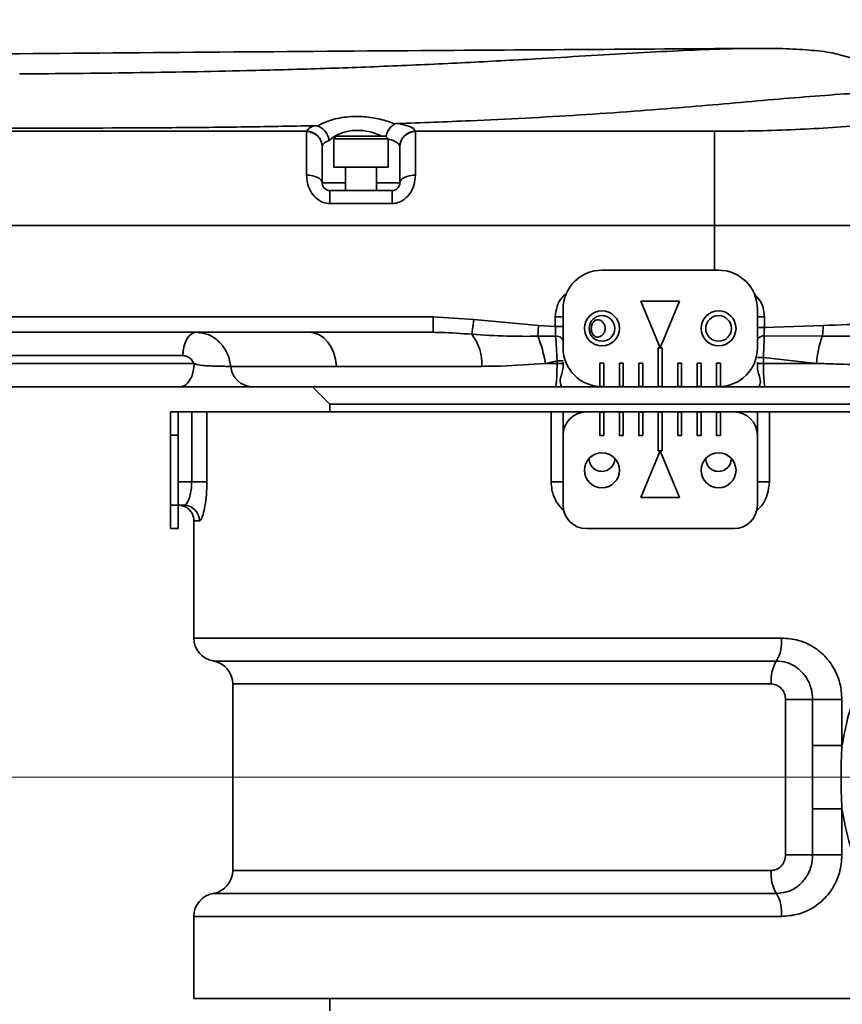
# Model space of a CAD drawing. Header units: millimetres. Extents: x 6316 to 18291, y -19059 to -9021.
# Tile 34 of 146: x 11579 to 11685, y -15838 to -15711. Entities that reach past the tile are written whole.
import ezdxf

# ---------------------------------------------------------------- set-up
doc = ezdxf.new("R2010")
doc.units = ezdxf.units.MM
doc.header["$LTSCALE"] = 10
doc.header["$PDSIZE"] = -1
doc.linetypes.add('CENTER', pattern=[50.8, 31.75, -6.35, 6.35, -6.35])
doc.layers.get('Defpoints').update_dxf_attribs({"true_color": 0x5e5e5e})
doc.layers.add('中心线层', color=1, linetype='CENTER')
doc.dimstyles.new('ISO-25', dxfattribs={"dimscale": 20, "dimtxt": 4, "dimasz": 3.05, "dimexe": 3, "dimexo": 0.625, "dimtad": 1, "dimdec": 0, "dimtxsty": 'Standard', "dimcen": 2.5, "dimclrd": 1, "dimclre": 1, "dimclrt": 4, "dimadec": 1, "dimazin": 2, "dimtfac": 1, "dimtdec": 0, "dimtmove": 0, "dimatfit": 0, "dimfxl": 1, "dimarcsym": 0})

# ---------------------------------------------------------------- blocks, each defined once
blk = doc.blocks.new('*D144')
at = {"layer": 'Defpoints', "color": 0, "linetype": 'ByBlock', "lineweight": 20, "transparency": 16777216}
for p in [(12383.33, -15287.41), (10584.24, -15808.37)]:
    blk.add_point(p, dxfattribs=at)
at = {"layer": '中心线层', "color": 1, "linetype": 'ByBlock', "lineweight": -2, "transparency": 16777216}
blk.add_line((10584.24, -15808.37), (12324.74, -15304.37), dxfattribs=at)
at = {"layer": '中心线层', "color": 1, "linetype": 'ByBlock', "lineweight": 20, "transparency": 16777216}
blk.add_solid([(12321.91, -15294.61), (12327.57, -15314.14), (12383.33, -15287.41)], dxfattribs=at)
at = {"layer": '中心线层', "color": 4, "linetype": 'ByBlock', "lineweight": 20, "transparency": 16777216, "insert": (11439.89, -15505.95), "char_height": 80, "attachment_point": 5, "rotation": 16.1496}
blk.add_mtext('R1873', dxfattribs=at)

msp = doc.modelspace()

# ---------------------------------------------------------------- linework, layer by layer
at = {"color": 7, "linetype": 'Continuous', "lineweight": 35}
for p, q in [((11521.74, -15725.25), (11615.74, -15725.25)), ((11578.84, -15724.85), (11572.81, -15724.85)), ((11619.59, -15725.88), (11619.24, -15726.23)), ((11619.59, -15725.88), (11625.89, -15725.88)), ((11626.24, -15726.23), (11625.89, -15725.88)), ((11629.74, -15725.25), (11668.24, -15725.25)), ((11617.74, -15727.21), (11617.74, -15727.24)), ((11617.74, -15731.88), (11617.74, -15727.24)), ((11619.24, -15726.23), (11619.24, -15729.88)), ((11619.24, -15726.23), (11619.24, -15726.23)), ((11626.24, -15726.23), (11619.24, -15726.23)), ((11626.24, -15729.88), (11626.24, -15726.23)), ((11627.74, -15727.24), (11627.74, -15727.21)), ((11627.74, -15731.88), (11627.74, -15727.24)), ((11619.24, -15729.88), (11619.24, -15729.88)), ((11626.24, -15729.88), (11619.24, -15729.88)), ((11620.74, -15729.88), (11620.74, -15732.88)), ((11624.74, -15732.88), (11624.74, -15729.88)), ((11617.74, -15731.88), (11620.74, -15731.88)), ((11624.74, -15731.88), (11627.74, -15731.88)), ((11618.74, -15732.88), (11626.74, -15732.88)), ((11626.74, -15734.55), (11618.74, -15734.55)), ((11180.74, -15737.38), (11668.24, -15737.38)), ((11320.24, -15737.38), (11668.24, -15737.38)), ((11668.24, -15743.12), (11668.24, -15737.38)), ((11668.74, -15743.12), (11653.74, -15743.12)), ((11663.73, -15747.1), (11658.76, -15747.1)), ((11658.76, -15747.1), (11661.24, -15753.1)), ((11661.24, -15753.1), (11663.73, -15747.1)), ((11648.74, -15748.12), (11648.74, -15753.12)), ((11673.74, -15753.12), (11673.74, -15748.12)), ((11555.25, -15749.12), (11632.04, -15749.12)), ((11632.04, -15751.12), (11632.04, -15749.12)), ((11632.04, -15749.12), (11637.24, -15749.47)), ((11637, -15751.37), (11637.24, -15749.47)), ((11637.24, -15749.47), (11645.58, -15750.24)), ((11647.74, -15749.12), (11648.74, -15749.12)), ((11647.74, -15750.38), (11647.74, -15749.12)), ((11674.64, -15749.12), (11673.74, -15749.12)), ((11674.64, -15749.12), (11674.64, -15750.48)), ((11632.04, -15751.12), (11557.09, -15751.12)), ((11645.49, -15751.63), (11645.58, -15750.24)), ((11645.58, -15750.24), (11647.74, -15750.38)), ((11647.74, -15750.38), (11648.74, -15750.38)), ((11674.64, -15750.48), (11673.74, -15750.48)), ((11674.64, -15750.48), (11682.19, -15750.23)), ((11647.78, -15751.6), (11645.49, -15751.63)), ((11682.09, -15751.63), (11674.63, -15751.57)), ((11661.49, -15753.11), (11660.99, -15753.11)), ((11660.99, -15753.11), (11660.99, -15758.11)), ((11661.49, -15758.11), (11661.49, -15753.11)), ((11550.56, -15755.12), (11601.26, -15755.12)), ((11599.82, -15754.12), (11568.68, -15754.12)), ((11647.97, -15754.8), (11646.48, -15755.12)), ((11646.48, -15755.12), (11647.97, -15755.12)), ((11647.97, -15754.8), (11648.74, -15754.8)), ((11647.97, -15755.12), (11647.97, -15754.8)), ((11647.97, -15755.12), (11648.74, -15755.12)), ((11648.74, -15755.68), (11648.74, -15754.95)), ((11648.74, -15755.12), (11648.74, -15755.68)), ((11653.49, -15755.11), (11653.49, -15758.11)), ((11653.99, -15755.11), (11653.49, -15755.11)), ((11653.99, -15758.11), (11653.99, -15755.11)), ((11656.49, -15755.11), (11655.99, -15755.11)), ((11655.99, -15755.11), (11655.99, -15758.11)), ((11656.49, -15758.11), (11656.49, -15755.11)), ((11658.99, -15755.11), (11658.49, -15755.11)), ((11658.49, -15755.11), (11658.49, -15758.11)), ((11658.99, -15758.11), (11658.99, -15755.11)), ((11663.49, -15755.11), (11663.49, -15758.11)), ((11663.99, -15755.11), (11663.49, -15755.11)), ((11663.99, -15758.11), (11663.99, -15755.11)), ((11666.49, -15755.11), (11665.99, -15755.11)), ((11665.99, -15755.11), (11665.99, -15758.11)), ((11666.49, -15758.11), (11666.49, -15755.11)), ((11668.49, -15755.11), (11668.49, -15758.11)), ((11668.99, -15755.11), (11668.49, -15755.11)), ((11668.99, -15758.11), (11668.99, -15755.11)), ((11674.52, -15754.35), (11673.74, -15754.35)), ((11673.74, -15754.95), (11673.74, -15755.68)), ((11674.52, -15755.12), (11673.74, -15755.12)), ((11673.74, -15755.68), (11673.74, -15755.12)), ((11681.35, -15755.12), (11674.52, -15754.35)), ((11674.52, -15754.35), (11674.52, -15755.12)), ((11674.52, -15755.12), (11681.35, -15755.12)), ((11619.6, -15755.5), (11605.97, -15755.5)), ((11638.31, -15755.5), (11619.6, -15755.5)), ((11599.49, -15758.12), (11548.79, -15758.12)), ((11647.74, -15758.12), (11608.72, -15758.12)), ((11616.49, -15758.12), (11618.74, -15760.38)), ((11653.74, -15758.12), (11648.53, -15758.12)), ((11653.49, -15758.11), (11653.99, -15758.11)), ((11653.74, -15758.12), (11668.74, -15758.12)), ((11655.99, -15758.11), (11656.49, -15758.11)), ((11658.49, -15758.11), (11658.99, -15758.11)), ((11660.99, -15758.11), (11661.49, -15758.11)), ((11663.49, -15758.11), (11663.99, -15758.11)), ((11665.99, -15758.11), (11666.49, -15758.11)), ((11668.49, -15758.11), (11668.99, -15758.11)), ((11673.96, -15758.12), (11668.74, -15758.12)), ((11718.24, -15758.12), (11674.74, -15758.12)), ((11598.24, -15764.37), (11598.24, -15761.37)), ((11598.24, -15761.37), (11599.24, -15761.37)), ((11599.24, -15770.37), (11599.24, -15761.37)), ((11600.96, -15761.37), (11599.24, -15761.37)), ((11600.96, -15770.37), (11600.96, -15761.37)), ((11600.96, -15761.37), (11602.91, -15761.37)), ((11602.91, -15761.37), (11602.91, -15770.37)), ((11647.21, -15761.37), (11602.91, -15761.37)), ((11618.74, -15760.38), (11618.74, -15761.37)), ((11703.74, -15760.38), (11618.74, -15760.38)), ((11647.21, -15770.37), (11647.21, -15761.37)), ((11647.21, -15761.37), (11648.74, -15761.37)), ((11648.74, -15761.37), (11648.74, -15764.37)), ((11651.74, -15761.37), (11648.74, -15761.37)), ((11670.74, -15761.37), (11651.74, -15761.37)), ((11653.49, -15761.38), (11653.49, -15764.38)), ((11653.99, -15761.38), (11653.49, -15761.38)), ((11653.99, -15764.38), (11653.99, -15761.38)), ((11656.49, -15761.38), (11655.99, -15761.38)), ((11655.99, -15761.38), (11655.99, -15764.38)), ((11656.49, -15764.38), (11656.49, -15761.38)), ((11658.99, -15761.38), (11658.49, -15761.38)), ((11658.49, -15761.38), (11658.49, -15764.38)), ((11658.99, -15764.38), (11658.99, -15761.38)), ((11660.99, -15761.38), (11660.99, -15766.38)), ((11661.49, -15761.38), (11660.99, -15761.38)), ((11661.49, -15766.38), (11661.49, -15761.38)), ((11663.99, -15761.38), (11663.49, -15761.38)), ((11663.49, -15761.38), (11663.49, -15764.38)), ((11663.99, -15764.38), (11663.99, -15761.38)), ((11665.99, -15761.38), (11665.99, -15764.38)), ((11666.49, -15761.38), (11665.99, -15761.38)), ((11666.49, -15764.38), (11666.49, -15761.38)), ((11668.49, -15761.38), (11668.49, -15764.38)), ((11668.99, -15761.38), (11668.49, -15761.38)), ((11668.99, -15764.38), (11668.99, -15761.38)), ((11673.74, -15761.37), (11670.74, -15761.37)), ((11673.74, -15764.37), (11673.74, -15761.37)), ((11673.74, -15761.37), (11675.28, -15761.37)), ((11675.28, -15761.37), (11675.28, -15770.37)), ((11710.38, -15761.37), (11675.28, -15761.37)), ((11599.24, -15764.37), (11598.24, -15764.37)), ((11598.24, -15773.37), (11598.24, -15764.37)), ((11599.24, -15773.37), (11599.24, -15764.37)), ((11648.74, -15764.37), (11648.74, -15773.37)), ((11653.49, -15764.38), (11653.99, -15764.38)), ((11655.99, -15764.38), (11656.49, -15764.38)), ((11658.49, -15764.38), (11658.99, -15764.38)), ((11663.49, -15764.38), (11663.99, -15764.38)), ((11665.99, -15764.38), (11666.49, -15764.38)), ((11668.49, -15764.38), (11668.99, -15764.38)), ((11673.74, -15773.37), (11673.74, -15764.37)), ((11661.24, -15766.39), (11658.76, -15772.39)), ((11660.99, -15766.38), (11661.49, -15766.38)), ((11663.73, -15772.39), (11661.24, -15766.39)), ((11599.24, -15770.37), (11600.96, -15770.37)), ((11602.91, -15770.37), (11600.96, -15770.37)), ((11648.74, -15770.37), (11647.21, -15770.37)), ((11673.74, -15770.37), (11675.28, -15770.37)), ((11658.76, -15772.39), (11663.73, -15772.39)), ((11598.24, -15773.37), (11599.24, -15773.37)), ((11598.24, -15776.37), (11598.24, -15773.37)), ((11599.98, -15773.37), (11599.24, -15773.37)), ((11599.24, -15773.37), (11599.24, -15776.37)), ((11601.24, -15775.37), (11601.24, -15790.46)), ((11601.95, -15775.37), (11601.24, -15775.37)), ((11599.24, -15776.37), (11598.24, -15776.37)), ((11651.74, -15776.37), (11670.74, -15776.37)), ((11601.24, -15790.46), (11676.83, -15790.46)), ((11676.18, -15793.42), (11603.74, -15793.42)), ((11606.24, -15796.37), (11606.24, -15820.37)), ((11675.53, -15796.37), (11606.24, -15796.37)), ((11677.36, -15798.37), (11680.85, -15798.37)), ((11677.36, -15818.37), (11677.36, -15798.37)), ((11680.85, -15798.37), (11684.62, -15798.37)), ((11680.85, -15804.31), (11680.85, -15798.37)), ((11684.62, -15798.37), (11684.62, -15804.31)), ((11680.85, -15804.31), (11684.62, -15804.31)), ((11680.85, -15818.37), (11680.85, -15812.43)), ((11680.85, -15812.43), (11684.62, -15812.43)), ((11684.62, -15812.43), (11684.62, -15818.37)), ((11677.36, -15818.37), (11680.85, -15818.37)), ((11680.85, -15818.37), (11684.62, -15818.37)), ((11606.24, -15820.37), (11675.53, -15820.37)), ((11603.74, -15823.33), (11676.18, -15823.33)), ((11601.24, -15826.29), (11601.24, -15836.87)), ((11676.83, -15826.29), (11601.24, -15826.29)), ((11696.24, -15836.87), (11601.24, -15836.87)), ((11618.74, -15836.87), (11618.74, -15838.42))]:
    msp.add_line(p, q, dxfattribs=at)
at = {"color": 7, "linetype": 'Continuous', "lineweight": 35, "flags": 128}
for points in [[(11615.74, -15730.89), (11616.13, -15730.91), (11616.51, -15730.97), (11616.85, -15731.06), (11617.15, -15731.18), (11617.4, -15731.33), (11617.59, -15731.5), (11617.7, -15731.68), (11617.74, -15731.88)], [(11627.74, -15731.88), (11627.78, -15731.68), (11627.89, -15731.5), (11628.08, -15731.33), (11628.33, -15731.18), (11628.63, -15731.06), (11628.97, -15730.97), (11629.35, -15730.91), (11629.74, -15730.89)], [(11618.74, -15732.88), (11618.74, -15732.91), (11618.74, -15733), (11618.74, -15733.15), (11618.74, -15733.35), (11618.74, -15733.6), (11618.74, -15733.89), (11618.74, -15734.21), (11618.74, -15734.55)], [(11626.74, -15732.88), (11626.74, -15732.91), (11626.74, -15733), (11626.74, -15733.15), (11626.74, -15733.35), (11626.74, -15733.6), (11626.74, -15733.89), (11626.74, -15734.21), (11626.74, -15734.55)], [(11601.58, -15751.12), (11601.24, -15751.18), (11600.91, -15751.35), (11600.6, -15751.63), (11600.34, -15752), (11600.12, -15752.46), (11599.95, -15752.98), (11599.85, -15753.54), (11599.82, -15754.12)], [(11619.6, -15755.5), (11619.47, -15754.62), (11619.23, -15753.79), (11618.89, -15753.03), (11618.46, -15752.37), (11617.95, -15751.84), (11617.39, -15751.45), (11616.78, -15751.21), (11616.16, -15751.12)], [(11647.78, -15751.6), (11647.97, -15751.62), (11648.15, -15751.66), (11648.32, -15751.71), (11648.46, -15751.79), (11648.58, -15751.88), (11648.67, -15751.99), (11648.73, -15752.1), (11648.74, -15752.21)], [(11674.63, -15751.57), (11674.46, -15751.59), (11674.29, -15751.63), (11674.13, -15751.68), (11674, -15751.75), (11673.89, -15751.83), (11673.81, -15751.92), (11673.76, -15752.01), (11673.74, -15752.11)], [(11601.26, -15755.12), (11601.22, -15755.71), (11601.12, -15756.27), (11600.96, -15756.79), (11600.74, -15757.25), (11600.47, -15757.62), (11600.17, -15757.9), (11599.84, -15758.07), (11599.49, -15758.12)]]:
    msp.add_lwpolyline(points, dxfattribs=at)
at = {"color": 7, "linetype": 'Continuous', "lineweight": 35}
for centre, radius in [((11653.74, -15750.62), 2.25), ((11668.74, -15750.62), 2.25), ((11653.74, -15750.62), 1.65), ((11668.74, -15750.62), 1.65), ((11653.74, -15768.87), 2.25), ((11668.74, -15768.87), 2.25)]:
    msp.add_circle(centre, radius, dxfattribs=at)
for centre, radius, start, end in [((11615.75, -15727.24), 1.99, 0.9105, 90.2875), ((11615.76, -15727.26), 1.98, 0.6208, 90.6076), ((11629.73, -15727.24), 1.99, 89.7125, 179.0895), ((11629.72, -15727.26), 1.98, 89.3924, 179.3792), ((11653.74, -15748.12), 5, 90, 180), ((11668.74, -15748.12), 5, 0, 90), ((11631.99, -15755.22), 6.32, 357.5118, 37.5849), ((11675.63, -15750.51), 6.56, 350.166, 2.4314), ((11630.14, -15757.86), 16.56, 9.5245, 22.1013), ((11693.37, -15755.84), 12.04, 159.4999, 176.5839), ((11653.74, -15753.12), 5, 180, 270), ((11668.74, -15753.12), 5, 270, 0), ((11608.82, -15755.27), 2.85, 184.5711, 267.9452), ((11651.74, -15764.37), 3, 90, 180), ((11670.74, -15764.37), 3, 0, 90), ((11653.74, -15767.37), 1.65, 180, 1.0418), ((11668.74, -15767.37), 1.65, 180, 1.0418), ((11599.96, -15775.36), 1.99, 359.6617, 89.6577), ((11599.24, -15775.37), 2, 0, 50.9812), ((11651.74, -15773.37), 3, 180, 270), ((11670.74, -15773.37), 3, 270, 0), ((11604.24, -15790.46), 3, 180, 260.4059), ((11672.25, -15791), 4.61, 328.4463, 6.7914), ((11603.24, -15796.37), 3, 0, 80.4059), ((11680.11, -15795.83), 4.61, 148.4463, 186.7914), ((11603.24, -15820.37), 3, 279.5941, 0), ((11680.11, -15820.92), 4.61, 173.2086, 211.5537), ((11604.24, -15826.29), 3, 99.5941, 180), ((11672.25, -15825.75), 4.61, 353.2086, 31.5537)]:
    msp.add_arc(centre, radius, start, end, dxfattribs=at)
for points, knots in [([(11673.4, -15714.58), (11659.66, -15714.67), (11627.56, -15714.88), (11577.53, -15715.26), (11523.72, -15715.74), (11471.18, -15716.3), (11419.9, -15716.97), (11369.89, -15717.72), (11321.15, -15718.51), (11273.67, -15719.26), (11227.46, -15719.89), (11197.07, -15719.99), (11182.09, -15720.04)], [0, 0, 0, 0, 0.0838783, 0.195973, 0.3054919, 0.4124358, 0.5168053, 0.6186004, 0.7178201, 0.8144618, 0.9085222, 1, 1, 1, 1]), ([(11645.22, -15715.93), (11647.37, -15715.8), (11651.68, -15715.55), (11657.81, -15715.19), (11663.61, -15714.88), (11668.77, -15714.66), (11673.23, -15714.56), (11677.09, -15714.59), (11680.46, -15714.78), (11682.49, -15715), (11683.36, -15715.17), (11683.37, -15715.17)], [0, 0, 0, 0, 0.1282152, 0.2564117, 0.3890023, 0.5215777, 0.6389824, 0.7563938, 0.8774575, 0.9985399, 1, 1, 1, 1]), ([(11578.83, -15717.87), (11583.7, -15717.83), (11593.45, -15717.74), (11606.37, -15717.5), (11617.52, -15717.2), (11626.95, -15716.85), (11636.29, -15716.42), (11642.24, -15716.09), (11645.22, -15715.93)], [0, 0, 0, 0, 0.214533, 0.429644, 0.570196, 0.710697, 0.855381, 1, 1, 1, 1]), ([(11701.76, -15720.03), (11699.04, -15719.31), (11692.91, -15717.68), (11686.77, -15716.07), (11683.37, -15715.17)], [0, 0, 0, 0, 0.444732, 1, 1, 1, 1]), ([(11668.24, -15725.25), (11669.89, -15725.24), (11673.18, -15725.22), (11678.06, -15725.06), (11682.83, -15724.82), (11687.98, -15724.45), (11693.36, -15723.95), (11698.79, -15723.31), (11703.7, -15722.63), (11708.01, -15721.95), (11711.65, -15721.31), (11714.51, -15720.78), (11716.65, -15720.35), (11717.39, -15720.2), (11717.77, -15720.13)], [0, 0, 0, 0, 0.068524, 0.137048, 0.205573, 0.274098, 0.365436, 0.456778, 0.548119, 0.639461, 0.730803, 0.822142, 0.911071, 1, 1, 1, 1]), ([(11670.16, -15721.66), (11672.06, -15721.49), (11675.87, -15721.15), (11681.22, -15720.71), (11686.25, -15720.35), (11690.94, -15720.12), (11694.04, -15720), (11695.46, -15720.03), (11695.58, -15720.04)], [0, 0, 0, 0, 0.191845, 0.383674, 0.579414, 0.775146, 0.980549, 1, 1, 1, 1]), ([(11627.43, -15724.25), (11630.56, -15724.14), (11636.11, -15723.94), (11643.93, -15723.56), (11650.97, -15723.15), (11657.84, -15722.68), (11664.33, -15722.17), (11668.27, -15721.82), (11670.16, -15721.66)], [0, 0, 0, 0, 0.205032, 0.364105, 0.523141, 0.686073, 0.848955, 1, 1, 1, 1]), ([(11617.2, -15724.58), (11617.23, -15724.56), (11617.64, -15724.3), (11618.71, -15723.79), (11620.43, -15723.42), (11622.36, -15723.31), (11624.23, -15723.45), (11625.87, -15723.84), (11626.76, -15724.17), (11627.05, -15724.3), (11627.08, -15724.31)], [0, 0, 0, 0, 0.01428, 0.191251, 0.412289, 0.519749, 0.710035, 0.899689, 0.986529, 1, 1, 1, 1]), ([(11578.84, -15724.85), (11585.17, -15724.84), (11594.67, -15724.83), (11607.33, -15724.71), (11613.65, -15724.59), (11616.81, -15724.53)], [0, 0, 0, 0, 0.49935, 0.749691, 1, 1, 1, 1]), ([(11615.74, -15725.25), (11615.83, -15725.09), (11615.97, -15724.83), (11616.58, -15724.61), (11616.81, -15724.53)], [0, 0, 0, 0, 0.63739, 1, 1, 1, 1]), ([(11616.81, -15724.53), (11616.87, -15724.53), (11616.99, -15724.53), (11617.13, -15724.56), (11617.19, -15724.58), (11617.2, -15724.58)], [0, 0, 0, 0, 0.48293, 0.88561, 1, 1, 1, 1]), ([(11617.2, -15724.58), (11617.39, -15724.67), (11617.75, -15724.83), (11618.21, -15725.32), (11618.52, -15725.87), (11618.62, -15726.26), (11618.65, -15726.43), (11618.65, -15726.44)], [0, 0, 0, 0, 0.262936, 0.525835, 0.789815, 0.993357, 1, 1, 1, 1]), ([(11627.08, -15724.31), (11626.94, -15724.4), (11626.65, -15724.59), (11626.27, -15725.09), (11626.04, -15725.57), (11625.97, -15725.86), (11625.95, -15725.94)], [0, 0, 0, 0, 0.298074, 0.596103, 0.895428, 1, 1, 1, 1]), ([(11627.08, -15724.31), (11627.13, -15724.3), (11627.23, -15724.26), (11627.36, -15724.25), (11627.43, -15724.25)], [0, 0, 0, 0, 0.4849922, 1, 1, 1, 1]), ([(11627.43, -15724.25), (11627.68, -15724.3), (11628.5, -15724.45), (11629.47, -15724.78), (11629.65, -15725.1), (11629.74, -15725.25)], [0, 0, 0, 0, 0.183086, 0.605037, 1, 1, 1, 1]), ([(11615.74, -15725.28), (11615.74, -15725.27), (11615.74, -15725.26), (11615.74, -15725.25), (11615.74, -15725.25)], [0, 0, 0, 0, 0.999631, 1, 1, 1, 1]), ([(11615.74, -15730.89), (11615.74, -15729.85), (11615.74, -15728.28), (11615.74, -15726.77), (11615.74, -15725.81), (11615.74, -15725.48), (11615.74, -15725.28)], [0, 0, 0, 0, 0.368758, 0.554688, 0.747007, 1, 1, 1, 1]), ([(11625.36, -15725.88), (11625.28, -15725.83), (11624.82, -15725.57), (11623.75, -15725.24), (11622.41, -15725.09), (11621.08, -15725.2), (11620.28, -15725.43), (11619.36, -15725.85), (11618.99, -15726.16), (11618.65, -15726.44)], [0, 0, 0, 0, 0.038729, 0.237738, 0.433201, 0.543343, 0.751457, 0.773646, 1, 1, 1, 1]), ([(11629.74, -15725.25), (11629.74, -15725.25), (11629.74, -15725.26), (11629.74, -15725.27), (11629.74, -15725.28)], [0, 0, 0, 0, 0.000369, 1, 1, 1, 1]), ([(11629.74, -15725.28), (11629.74, -15725.46), (11629.74, -15725.81), (11629.74, -15727.1), (11629.74, -15728.92), (11629.74, -15730.44), (11629.74, -15730.89)], [0, 0, 0, 0, 0.233271, 0.473884, 0.842985, 1, 1, 1, 1]), ([(11668.24, -15725.25), (11668.24, -15725.4), (11668.24, -15725.7), (11668.24, -15726.56), (11668.24, -15727.81), (11668.24, -15729.38), (11668.24, -15731.19), (11668.24, -15733.18), (11668.24, -15735.27), (11668.24, -15736.67), (11668.24, -15737.38)], [0, 0, 0, 0, 0.125828, 0.25151, 0.377186, 0.50289, 0.628602, 0.754298, 0.877089, 1, 1, 1, 1]), ([(11618.65, -15726.44), (11618.43, -15726.53), (11617.91, -15726.76), (11617.8, -15727.05), (11617.74, -15727.21)], [0, 0, 0, 0, 0.419476, 1, 1, 1, 1]), ([(11617.74, -15727.24), (11617.74, -15727.41), (11617.74, -15727.8), (11617.74, -15729.3), (11617.74, -15731.02), (11617.74, -15731.88)], [0, 0, 0, 0, 0.267291, 0.634228, 1, 1, 1, 1]), ([(11627.74, -15727.21), (11627.68, -15727.06), (11627.54, -15726.75), (11626.91, -15726.43), (11626.37, -15726.29), (11626.24, -15726.26)], [0, 0, 0, 0, 0.419418, 0.865984, 1, 1, 1, 1]), ([(11627.74, -15731.88), (11627.74, -15731.5), (11627.74, -15730.25), (11627.74, -15728.76), (11627.74, -15727.69), (11627.74, -15727.39), (11627.74, -15727.24)], [0, 0, 0, 0, 0.155821, 0.518752, 0.753972, 1, 1, 1, 1]), ([(11618.74, -15734.55), (11618.45, -15734.52), (11618.11, -15734.49), (11617.48, -15734.24), (11616.83, -15733.81), (11616.18, -15732.92), (11615.8, -15731.9), (11615.76, -15731.22), (11615.74, -15730.89)], [0, 0, 0, 0, 0.158624, 0.183747, 0.37604, 0.580707, 0.795252, 1, 1, 1, 1]), ([(11629.74, -15730.89), (11629.71, -15731.29), (11629.65, -15732.07), (11629.15, -15733.19), (11628.38, -15734.03), (11627.53, -15734.49), (11626.97, -15734.53), (11626.74, -15734.55)], [0, 0, 0, 0, 0.2447, 0.48373, 0.689156, 0.875746, 1, 1, 1, 1]), ([(11617.74, -15731.88), (11617.75, -15731.96), (11617.76, -15732.13), (11617.88, -15732.41), (11618.1, -15732.67), (11618.4, -15732.84), (11618.63, -15732.86), (11618.74, -15732.88)], [0, 0, 0, 0, 0.247236, 0.471409, 0.661307, 0.833608, 1, 1, 1, 1]), ([(11626.74, -15732.88), (11626.82, -15732.87), (11627, -15732.86), (11627.28, -15732.74), (11627.44, -15732.59), (11627.59, -15732.41), (11627.72, -15732.17), (11627.73, -15731.98), (11627.74, -15731.88)], [0, 0, 0, 0, 0.112914, 0.280459, 0.449971, 0.467403, 0.708543, 1, 1, 1, 1]), ([(11668.24, -15737.38), (11670.73, -15737.38), (11675.69, -15737.38), (11682.79, -15737.38), (11689.46, -15737.38), (11695.64, -15737.38), (11701.48, -15737.38), (11706.89, -15737.38), (11711.79, -15737.38), (11715.67, -15737.38), (11717.62, -15737.38), (11718.36, -15737.38)], [0, 0, 0, 0, 0.1252434, 0.2504874, 0.3638568, 0.4775884, 0.590959, 0.7043309, 0.8180647, 0.9314372, 1, 1, 1, 1]), ([(11668.24, -15737.38), (11670.86, -15737.38), (11676.09, -15737.38), (11683.82, -15737.38), (11691.26, -15737.38), (11698.32, -15737.38), (11704.87, -15737.38), (11710.78, -15737.38), (11715.97, -15737.38), (11720.35, -15737.38), (11723.79, -15737.38), (11726.04, -15737.38), (11726.73, -15737.38), (11726.96, -15737.38)], [0, 0, 0, 0, 0.0953, 0.190256, 0.285833, 0.380782, 0.47602, 0.571421, 0.666323, 0.761749, 0.856899, 0.95202, 1, 1, 1, 1]), ([(11647.74, -15749.12), (11647.79, -15748.68), (11647.88, -15747.78), (11648.45, -15746.7), (11649.02, -15746.25), (11649.24, -15746.08)], [0, 0, 0, 0, 0.382479, 0.764958, 1, 1, 1, 1]), ([(11673.36, -15746.23), (11673.6, -15746.47), (11674.16, -15747.04), (11674.57, -15748.09), (11674.62, -15748.83), (11674.64, -15749.12)], [0, 0, 0, 0, 0.318517, 0.730868, 1, 1, 1, 1]), ([(11652.77, -15751.58), (11652.83, -15751.63), (11652.96, -15751.72), (11653.18, -15751.76), (11653.42, -15751.72), (11653.7, -15751.58), (11653.96, -15751.29), (11654.13, -15750.95), (11654.18, -15750.61), (11654.13, -15750.29), (11653.97, -15749.98), (11653.74, -15749.71), (11653.48, -15749.55), (11653.22, -15749.49), (11652.98, -15749.52), (11652.76, -15749.65), (11652.56, -15749.88), (11652.39, -15750.25), (11652.35, -15750.72), (11652.45, -15751.16), (11652.62, -15751.45), (11652.73, -15751.55), (11652.77, -15751.58)], [0, 0, 0, 0, 0.0353257, 0.070785, 0.1041978, 0.1527352, 0.2229776, 0.2953771, 0.3375492, 0.3797805, 0.441164, 0.5056846, 0.5550601, 0.5933599, 0.631904, 0.6655384, 0.7103599, 0.7718809, 0.8494843, 0.9275298, 0.9794062, 1, 1, 1, 1]), ([(11682.19, -15750.23), (11684.28, -15750.16), (11688.5, -15750.03), (11695.13, -15749.84), (11702.07, -15749.63), (11706.47, -15749.49), (11708.69, -15749.42)], [0, 0, 0, 0, 0.214938, 0.432461, 0.713303, 1, 1, 1, 1]), ([(11601.58, -15751.12), (11602.09, -15751.18), (11603.11, -15751.3), (11604.46, -15752.2), (11605.46, -15753.51), (11605.87, -15754.71), (11605.96, -15755.38), (11605.97, -15755.5)], [0, 0, 0, 0, 0.238648, 0.478353, 0.716976, 0.951234, 1, 1, 1, 1]), ([(11637, -15751.37), (11635.68, -15751.27), (11634.02, -15751.14), (11632.37, -15751.13), (11632.04, -15751.12)], [0, 0, 0, 0, 0.800722, 1, 1, 1, 1]), ([(11645.49, -15751.63), (11644.16, -15751.64), (11641.32, -15751.65), (11638.5, -15751.47), (11637, -15751.37)], [0, 0, 0, 0, 0.468621, 1, 1, 1, 1]), ([(11647.78, -15751.6), (11647.78, -15751.42), (11647.77, -15751.04), (11647.75, -15750.6), (11647.74, -15750.38)], [0, 0, 0, 0, 0.498958, 1, 1, 1, 1]), ([(11674.64, -15750.48), (11674.63, -15750.67), (11674.63, -15751.06), (11674.63, -15751.4), (11674.63, -15751.57)], [0, 0, 0, 0, 0.50028, 1, 1, 1, 1]), ([(11707.76, -15751.33), (11706.53, -15751.36), (11704.05, -15751.42), (11700.04, -15751.49), (11695.86, -15751.56), (11691.48, -15751.6), (11686.89, -15751.63), (11683.69, -15751.63), (11682.09, -15751.63)], [0, 0, 0, 0, 0.167902, 0.336985, 0.500476, 0.663967, 0.831985, 1, 1, 1, 1]), ([(11647.97, -15754.8), (11647.94, -15754.22), (11647.89, -15753.06), (11647.82, -15752.09), (11647.78, -15751.6)], [0, 0, 0, 0, 0.502984, 1, 1, 1, 1]), ([(11674.63, -15751.57), (11674.61, -15752.08), (11674.56, -15752.95), (11674.53, -15753.94), (11674.52, -15754.35)], [0, 0, 0, 0, 0.5817, 1, 1, 1, 1]), ([(11601.26, -15755.12), (11601.25, -15755.12), (11601.16, -15754.91), (11600.9, -15754.55), (11600.39, -15754.19), (11600.01, -15754.15), (11599.82, -15754.12)], [0, 0, 0, 0, 0.010691, 0.337971, 0.669047, 1, 1, 1, 1]), ([(11601.26, -15755.12), (11601.37, -15755.17), (11601.77, -15755.32), (11602.56, -15755.41), (11603.61, -15755.47), (11604.59, -15755.49), (11605.45, -15755.5), (11605.8, -15755.5), (11605.97, -15755.5)], [0, 0, 0, 0, 0.078942, 0.269328, 0.449572, 0.62783, 0.805592, 1, 1, 1, 1]), ([(11646.48, -15755.12), (11644.55, -15755.26), (11641.79, -15755.46), (11639.12, -15755.49), (11638.31, -15755.5)], [0, 0, 0, 0, 0.696323, 1, 1, 1, 1]), ([(11647.74, -15758.12), (11647.76, -15758.11), (11647.81, -15758.06), (11647.87, -15757.68), (11647.92, -15757), (11647.96, -15756.12), (11647.96, -15755.46), (11647.97, -15755.12)], [0, 0, 0, 0, 0.161454, 0.377752, 0.587692, 0.794193, 1, 1, 1, 1]), ([(11674.52, -15755.12), (11674.53, -15755.46), (11674.53, -15756.12), (11674.56, -15757), (11674.62, -15757.68), (11674.68, -15758.06), (11674.73, -15758.11), (11674.74, -15758.12)], [0, 0, 0, 0, 0.205807, 0.412308, 0.622248, 0.838546, 1, 1, 1, 1]), ([(11705.18, -15755.5), (11703.26, -15755.5), (11699.23, -15755.49), (11693.28, -15755.42), (11688, -15755.32), (11684.43, -15755.22), (11682.18, -15755.15), (11681.35, -15755.12)], [0, 0, 0, 0, 0.281135, 0.591145, 0.749839, 0.908531, 1, 1, 1, 1]), ([(11648.53, -15758.12), (11648.44, -15757.81), (11648.26, -15757.25), (11648.63, -15756.44), (11648.71, -15755.93), (11648.74, -15755.68)], [0, 0, 0, 0, 0.377292, 0.68942, 1, 1, 1, 1]), ([(11673.74, -15755.68), (11673.78, -15755.92), (11673.88, -15756.54), (11674.24, -15757.36), (11674.03, -15757.92), (11673.96, -15758.12)], [0, 0, 0, 0, 0.299013, 0.75321, 1, 1, 1, 1]), ([(11608.72, -15758.12), (11608.36, -15758.12), (11607.68, -15758.12), (11605.95, -15758.12), (11604, -15758.12), (11601.96, -15758.12), (11600.45, -15758.12), (11599.69, -15758.12), (11599.49, -15758.12)], [0, 0, 0, 0, 0.199922, 0.382643, 0.565459, 0.748746, 0.933528, 1, 1, 1, 1]), ([(11648.53, -15758.12), (11648.29, -15758.12), (11648.04, -15758.12), (11647.75, -15758.12), (11647.74, -15758.12)], [0, 0, 0, 0, 0.9936901, 1, 1, 1, 1]), ([(11674.74, -15758.12), (11674.74, -15758.12), (11674.45, -15758.12), (11674.2, -15758.12), (11673.96, -15758.12)], [0, 0, 0, 0, 0.00631, 1, 1, 1, 1]), ([(11684.62, -15804.31), (11684.88, -15802.99), (11685.38, -15800.34), (11686.88, -15796.08), (11688.95, -15791.58), (11691.96, -15786.3), (11695.58, -15780.7), (11699.75, -15774.9), (11703.68, -15769.78), (11707.25, -15765.23), (11709.34, -15762.66), (11710.38, -15761.37)], [0, 0, 0, 0, 0.072833, 0.145748, 0.245334, 0.345017, 0.485093, 0.625509, 0.765617, 0.882824, 1, 1, 1, 1]), ([(11599.98, -15773.37), (11600.04, -15773.36), (11600.2, -15773.32), (11600.47, -15772.93), (11600.73, -15772.26), (11600.92, -15771.37), (11600.95, -15770.71), (11600.96, -15770.37)], [0, 0, 0, 0, 0.155291, 0.374014, 0.586718, 0.794228, 1, 1, 1, 1]), ([(11602.91, -15770.37), (11602.9, -15770.93), (11602.87, -15772.02), (11602.68, -15773.5), (11602.43, -15774.63), (11602.17, -15775.28), (11602.02, -15775.35), (11601.95, -15775.37)], [0, 0, 0, 0, 0.212021, 0.422536, 0.633925, 0.848217, 1, 1, 1, 1]), ([(11648.9, -15774.14), (11648.54, -15773.77), (11647.8, -15772.99), (11647.29, -15771.61), (11647.23, -15770.71), (11647.21, -15770.37)], [0, 0, 0, 0, 0.364345, 0.761818, 1, 1, 1, 1]), ([(11675.28, -15770.37), (11675.22, -15770.92), (11675.11, -15772.01), (11674.48, -15773.31), (11673.84, -15773.86), (11673.62, -15774.05)], [0, 0, 0, 0, 0.393784, 0.78477, 1, 1, 1, 1]), ([(11599.26, -15773.37), (11599.59, -15773.41), (11600.02, -15773.47), (11600.41, -15773.75), (11600.5, -15773.82)], [0, 0, 0, 0, 0.750832, 1, 1, 1, 1]), ([(11676.83, -15790.46), (11677.58, -15790.52), (11679.19, -15790.65), (11680.82, -15791.48), (11682.24, -15792.57), (11683.44, -15793.92), (11684.45, -15796.09), (11684.57, -15797.68), (11684.62, -15798.37)], [0, 0, 0, 0, 0.184099, 0.397069, 0.439991, 0.624226, 0.835087, 1, 1, 1, 1]), ([(11680.85, -15798.37), (11680.81, -15797.94), (11680.74, -15796.95), (11680.14, -15795.59), (11679.41, -15794.74), (11678.57, -15794.06), (11677.6, -15793.54), (11676.63, -15793.45), (11676.18, -15793.42)], [0, 0, 0, 0, 0.1691062, 0.3834757, 0.5680012, 0.6106069, 0.8202153, 1, 1, 1, 1]), ([(11677.36, -15798.37), (11677.34, -15798.15), (11677.3, -15797.7), (11676.99, -15797.11), (11676.53, -15796.65), (11676.01, -15796.41), (11675.67, -15796.38), (11675.53, -15796.37)], [0, 0, 0, 0, 0.219495, 0.436682, 0.650289, 0.86074, 1, 1, 1, 1]), ([(11696.24, -15836.87), (11695.06, -15835.13), (11692.69, -15831.64), (11689.52, -15826.26), (11686.89, -15820.78), (11685.29, -15816.2), (11684.78, -15813.34), (11684.62, -15812.43)], [0, 0, 0, 0, 0.2399225, 0.4817195, 0.689986, 0.9020252, 1, 1, 1, 1]), ([(11675.53, -15820.37), (11675.74, -15820.35), (11676.15, -15820.31), (11676.7, -15819.96), (11677.11, -15819.45), (11677.33, -15818.89), (11677.35, -15818.52), (11677.36, -15818.37)], [0, 0, 0, 0, 0.2099279, 0.4222869, 0.6378556, 0.8563151, 1, 1, 1, 1]), ([(11676.18, -15823.33), (11676.61, -15823.3), (11677.58, -15823.21), (11678.87, -15822.54), (11680, -15821.4), (11680.72, -15819.96), (11680.81, -15818.86), (11680.85, -15818.37)], [0, 0, 0, 0, 0.173949, 0.388055, 0.572685, 0.811946, 1, 1, 1, 1]), ([(11684.62, -15818.37), (11684.56, -15819.15), (11684.41, -15820.92), (11683.2, -15823.22), (11681.32, -15825.03), (11679.16, -15826.1), (11677.55, -15826.23), (11676.83, -15826.29)], [0, 0, 0, 0, 0.183437, 0.419278, 0.604272, 0.821864, 1, 1, 1, 1])]:
    msp.add_open_spline(points, degree=3, knots=knots, dxfattribs=at)
for points in [[(11680.85, -15812.43), (11680.85, -15811.08), (11680.85, -15808.37), (11680.85, -15805.67), (11680.85, -15804.31)], [(11684.62, -15804.31), (11684.56, -15805.67), (11684.44, -15808.37), (11684.56, -15811.08), (11684.62, -15812.43)]]:
    msp.add_open_spline(points, degree=3, dxfattribs=at)
at = {"layer": '中心线层', "color": 1, "linetype": 'ByBlock', "lineweight": 20}
msp.add_line((10584.24, -15808.37), (11860.98, -15808.37), dxfattribs=at)

# ---------------------------------------------------------------- dimensions: what is measured, and where the dimension line sits
dim = msp.add_radius_dim(center=(10584.24, -15808.37), mpoint=(12383.33, -15287.41), dimstyle='ISO-25', dxfattribs=at)
dim.commit()
dim.dimension.update_dxf_attribs({"geometry": '*D144', "text_midpoint": (11439.89, -15505.95)})

doc.saveas('drawing.dxf')
